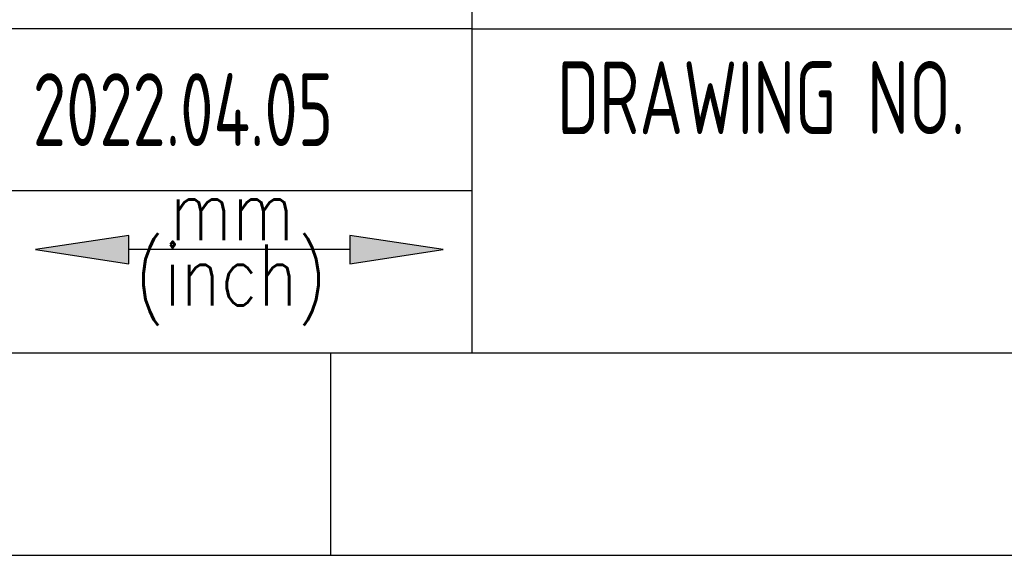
# Model space of a CAD drawing. Header units: millimetres. Extents: x 6 to 292, y 5 to 204.
# Tile 3 of 9: x 184 to 208, y 5 to 18. Entities that reach past the tile are written whole.
import ezdxf
from ezdxf.entities.mleader import LeaderData, LeaderLine
from ezdxf.math import Vec2, Vec3

# ---------------------------------------------------------------- set-up
doc = ezdxf.new("R2010")
doc.units = ezdxf.units.MM
for name, color, linetype in [('Default', 7, 'Continuous'), ('TEXT', 7, 'Continuous'), ('图框', 7, 'Continuous'), ('细实线', 7, 'Continuous'), ('轮廓线', 7, 'Continuous'), ('阴影线', 7, 'Continuous')]:
    doc.layers.add(name, color=color, linetype=linetype)
doc.styles.add('SEACAD_romans_shx', font='romans.shx', dxfattribs={"width": 0.8})
doc.styles.add('SEACAD_Solid_Edge_ANSI', font='seans.ttf', dxfattribs={"width": 0.8})

# ---------------------------------------------------------------- blocks, each defined once
blk = doc.blocks.new('_Dot')
at = {"color": 0, "linetype": 'ByBlock', "lineweight": -2}
blk.add_line((-0.5, 0), (-1, 0), dxfattribs=at)
at = {"color": 0, "linetype": 'ByBlock', "const_width": 0.5}
blk.add_lwpolyline([(-0.25, 0, 1), (0.25, 0, 1)], format="xyb", close=True, dxfattribs=at)
blk = doc.blocks.new('A4-drawing_frame')
at = {"layer": '细实线', "color": 7, "linetype": 'Continuous'}
for p, q in [((-100.5, 5), (-100.5, 0)), ((-286.5, 0), (0, 0))]:
    blk.add_line(p, q, dxfattribs=at)
at = {"layer": '轮廓线', "color": 7, "linetype": 'Continuous'}
blk.add_line((-282, 5), (-5, 5), dxfattribs=at)

msp = doc.modelspace()

# ---------------------------------------------------------------- hatches: boundary and pattern name
at = {"layer": '阴影线', "linetype": 'Continuous'}
for points in [[(186.519, 12.198), (186.519, 12.899), (184.214, 12.549)], [(191.981, 12.899), (191.981, 12.198), (194.286, 12.549)]]:
    msp.add_hatch(color=7, dxfattribs=at).paths.add_polyline_path(points)

# ---------------------------------------------------------------- linework, layer by layer
at = {"layer": '细实线', "color": 7, "linetype": 'Continuous'}
for p, q in [((195, 18), (167, 18)), ((195, 14), (167, 14)), ((186.519, 12.899), (184.214, 12.549)), ((186.519, 12.198), (186.519, 12.899)), ((191.981, 12.899), (191.981, 12.198)), ((194.286, 12.549), (191.981, 12.899)), ((184.214, 12.549), (186.519, 12.198)), ((191.981, 12.549), (186.519, 12.549)), ((191.981, 12.198), (194.286, 12.549))]:
    msp.add_line(p, q, dxfattribs=at)
at = {"layer": '轮廓线', "color": 7, "linetype": 'Continuous'}
for p, q in [((195, 10), (195, 34)), ((195, 18), (287, 18)), ((167, 10), (287, 10)), ((195, 10), (287, 10))]:
    msp.add_line(p, q, dxfattribs=at)

# ---------------------------------------------------------------- block references
at = {"layer": '图框', "color": 7}
msp.add_blockref('A4-drawing_frame', (292, 5), dxfattribs=at)

# ---------------------------------------------------------------- texts
at = {"layer": 'TEXT', "insert": (202.143, 16.3), "char_height": 1.8, "width": 14.28618, "attachment_point": 5, "style": 'SEACAD_Solid_Edge_ANSI'}
msp.add_mtext('{\\fSolid Edge ANSI|b0||i0||c0|p34;\\C7;\\H1.8;\\W0.7;DRAWING NO.}', dxfattribs=at)
at = {"layer": '细实线', "char_height": 1.5, "attachment_point": 7, "style": 'SEACAD_romans_shx'}
for s, insert, width in [('{\\fromans|b0||i0||c0|p34;\\C7;\\H1.5;\\W0.8;mm}', (187.53, 12.785), 3.27274), ('{\\fromans|b0||i0||c0|p34;\\C7;\\H1.5;\\W0.8;(inch)}', (186.677, 10.672), 5.11365)]:
    msp.add_mtext(s, dxfattribs=dict(at, insert=insert, width=width))

# ---------------------------------------------------------------- leaders
at = {"layer": 'Default', "color": 7, "linetype": 'Continuous'}
ml = msp.add_multileader_mtext('Standard', dxfattribs=at)
ml.set_content('{\\pxsm0.9;\\fSolid Edge ANSI|b0||i0||c0|p34;\\W0.7;2022.04.05\\P}', color=7)
ml.set_leader_properties()
ml.set_arrow_properties(name='DOT')
ml.build(insert=Vec2(0, 0))
ml.multileader.update_dxf_attribs({"leader_type": 0, "dogleg_length": 0, "arrow_head_size": 1.8})
ctx = ml.context
ctx.base_point, ctx.char_height, ctx.arrow_head_size, ctx.landing_gap_size = Vec3(182.148, 15.998), 1.8, 1.8, 0.63
ctx.mtext.insert = Vec3(184.148, 16.907)

doc.saveas('drawing.dxf')
